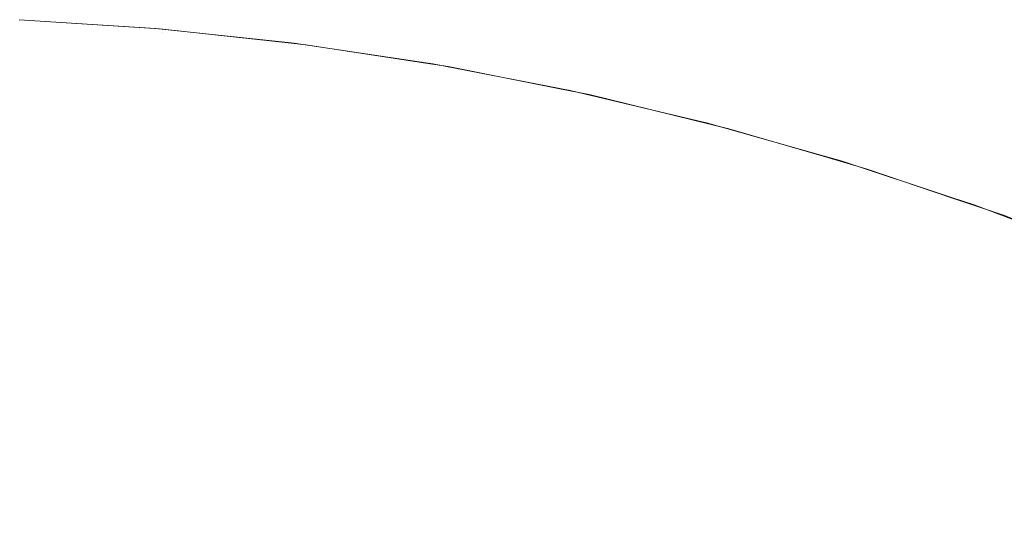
# Model space of a CAD drawing. Header units: centimetres. Extents: x -25.9 to 27.4, y -25.9 to -24.1.
# Tile 198 of 200: x 27.2758 to 27.3057, y -24.0759 to -24.0601. Entities that reach past the tile are written whole.
import ezdxf

# ---------------------------------------------------------------- set-up
doc = ezdxf.new("R2010")
doc.units = ezdxf.units.CM
doc.header["$LTSCALE"] = 2.54
doc.layers.add('Lucido design-1', color=7, linetype='Continuous')

# ---------------------------------------------------------------- blocks, each defined once
blk = doc.blocks.new('Gruppo-4-1')
at = {"color": 7, "linetype": 'Continuous', "lineweight": 9}
for points, invisible_edges in [([(27.275681, -24.060137, 708.323783), (27.279915, -24.060407, 708.323783), (27.279919, -24.06036, 708.320708), (27.275798, -24.060097, 708.320708)], 11), ([(27.280146, -24.060475, 707.716349), (27.275796, -24.06019, 707.716349), (27.275801, -24.060095, 707.720708), (27.279931, -24.060366, 707.720708)], 11), ([(27.279931, -24.060366, 707.720708), (27.275798, -24.060095, 707.720708), (27.275798, -24.060097, 708.320708), (27.279919, -24.06036, 708.320708)], 10), ([(27.275655, -24.060737, 708.332065), (27.279864, -24.061005, 708.332065), (27.279897, -24.06062, 708.327929), (27.275672, -24.060351, 708.327929)], 15), ([(27.275672, -24.060351, 708.327929), (27.279897, -24.06062, 708.327929), (27.279915, -24.060407, 708.323783), (27.275681, -24.060137, 708.323783)], 15), ([(27.275796, -24.06019, 707.716349), (27.280146, -24.060475, 707.716349), (27.280123, -24.06074, 707.712216), (27.275785, -24.060456, 707.712216)], 15), ([(27.279897, -24.06062, 708.327929), (27.284107, -24.061069, 708.327929), (27.284134, -24.060857, 708.323783), (27.279915, -24.060407, 708.323783)], 15), ([(27.279931, -24.060362, 708.320708), (27.279919, -24.06036, 708.320708), (27.279915, -24.060407, 708.323783)], 10), ([(27.284045, -24.0608, 708.320708), (27.279931, -24.060362, 708.320708), (27.279915, -24.060407, 708.323783), (27.284134, -24.060857, 708.323783)], 14), ([(27.279919, -24.06036, 708.320708), (27.279931, -24.060362, 708.320708), (27.279931, -24.060366, 707.720708)], 10), ([(27.279931, -24.060362, 708.320708), (27.284045, -24.0608, 708.320708), (27.284044, -24.060807, 707.720708), (27.280154, -24.060381, 707.720708)], 10), ([(27.280154, -24.060381, 707.720708), (27.279931, -24.060366, 707.720708), (27.279931, -24.060362, 708.320708)], 10), ([(27.279931, -24.060366, 707.720708), (27.280154, -24.060381, 707.720708), (27.280146, -24.060475, 707.716349)], 10), ([(27.284479, -24.06095, 707.716349), (27.280146, -24.060475, 707.716349), (27.280154, -24.060381, 707.720708), (27.284044, -24.060807, 707.720708)], 11), ([(27.275785, -24.060456, 707.712216), (27.280123, -24.06074, 707.712216), (27.280085, -24.061175, 707.708102), (27.275766, -24.060892, 707.708102)], 15), ([(27.279864, -24.061005, 708.332065), (27.284058, -24.061452, 708.332065), (27.284107, -24.061069, 708.327929), (27.279897, -24.06062, 708.327929)], 15), ([(27.280146, -24.060475, 707.716349), (27.284479, -24.06095, 707.716349), (27.284444, -24.061214, 707.712216), (27.280123, -24.06074, 707.712216)], 15), ([(27.275632, -24.061294, 708.336186), (27.279817, -24.061561, 708.336186), (27.279864, -24.061005, 708.332065), (27.275655, -24.060737, 708.332065)], 15), ([(27.275766, -24.060892, 707.708102), (27.280085, -24.061175, 707.708102), (27.280032, -24.061779, 707.704012), (27.275739, -24.061497, 707.704012)], 15), ([(27.279817, -24.061561, 708.336186), (27.283987, -24.062005, 708.336186), (27.284058, -24.061452, 708.332065), (27.279864, -24.061005, 708.332065)], 15), ([(27.280123, -24.06074, 707.712216), (27.284444, -24.061214, 707.712216), (27.284387, -24.061647, 707.708102), (27.280085, -24.061175, 707.708102)], 15), ([(27.284491, -24.060856, 707.720708), (27.284044, -24.060807, 707.720708), (27.284045, -24.0608, 708.320708), (27.28414, -24.06081, 708.320708)], 10), ([(27.284044, -24.060807, 707.720708), (27.284491, -24.060856, 707.720708), (27.284479, -24.06095, 707.716349)], 10), ([(27.284134, -24.060857, 708.323783), (27.28414, -24.06081, 708.320708), (27.284045, -24.0608, 708.320708)], 9), ([(27.284107, -24.061069, 708.327929), (27.288295, -24.061696, 708.327929), (27.288331, -24.061485, 708.323783), (27.284134, -24.060857, 708.323783)], 15), ([(27.288134, -24.061408, 708.320708), (27.28414, -24.06081, 708.320708), (27.284134, -24.060857, 708.323783), (27.288331, -24.061485, 708.323783)], 14), ([(27.28414, -24.06081, 708.320708), (27.288134, -24.061408, 708.320708), (27.288133, -24.061416, 707.720708), (27.284491, -24.060856, 707.720708)], 10), ([(27.284479, -24.06095, 707.716349), (27.288787, -24.061613, 707.716349), (27.288741, -24.061875, 707.712216), (27.284444, -24.061214, 707.712216)], 15), ([(27.288787, -24.061613, 707.716349), (27.284479, -24.06095, 707.716349), (27.284491, -24.060856, 707.720708), (27.288133, -24.061416, 707.720708)], 11), ([(27.275601, -24.062023, 708.340283), (27.279755, -24.062288, 708.340283), (27.279817, -24.061561, 708.336186), (27.275632, -24.061294, 708.336186)], 15), ([(27.280085, -24.061175, 707.708102), (27.284387, -24.061647, 707.708102), (27.284308, -24.062247, 707.704012), (27.280032, -24.061779, 707.704012)], 15), ([(27.284058, -24.061452, 708.332065), (27.288229, -24.062076, 708.332065), (27.288295, -24.061696, 708.327929), (27.284107, -24.061069, 708.327929)], 15), ([(27.284444, -24.061214, 707.712216), (27.288741, -24.061875, 707.712216), (27.288665, -24.062305, 707.708102), (27.284387, -24.061647, 707.708102)], 15), ([(27.275739, -24.061497, 707.704012), (27.280032, -24.061779, 707.704012), (27.279964, -24.062549, 707.699955), (27.275706, -24.06227, 707.699955)], 15), ([(27.279755, -24.062288, 708.340283), (27.283895, -24.062729, 708.340283), (27.283987, -24.062005, 708.336186), (27.279817, -24.061561, 708.336186)], 15), ([(27.283987, -24.062005, 708.336186), (27.288135, -24.062626, 708.336186), (27.288229, -24.062076, 708.332065), (27.284058, -24.061452, 708.332065)], 15), ([(27.288803, -24.061519, 707.720708), (27.288133, -24.061416, 707.720708), (27.288134, -24.061408, 708.320708), (27.288339, -24.061438, 708.320708)], 10), ([(27.288133, -24.061416, 707.720708), (27.288803, -24.061519, 707.720708), (27.288787, -24.061613, 707.716349)], 10), ([(27.288331, -24.061485, 708.323783), (27.288339, -24.061438, 708.320708), (27.288134, -24.061408, 708.320708)], 9), ([(27.288295, -24.061696, 708.327929), (27.292452, -24.0625, 708.327929), (27.292497, -24.062291, 708.323783), (27.288331, -24.061485, 708.323783)], 15), ([(27.292191, -24.062183, 708.320708), (27.288339, -24.061438, 708.320708), (27.288331, -24.061485, 708.323783), (27.292497, -24.062291, 708.323783)], 14), ([(27.288339, -24.061438, 708.320708), (27.292191, -24.062183, 708.320708), (27.292189, -24.062193, 707.720708), (27.288803, -24.061519, 707.720708)], 10), ([(27.293062, -24.062463, 707.716349), (27.288787, -24.061613, 707.716349), (27.288803, -24.061519, 707.720708), (27.292189, -24.062193, 707.720708)], 11), ([(27.280032, -24.061779, 707.704012), (27.284308, -24.062247, 707.704012), (27.284207, -24.063014, 707.699955), (27.279964, -24.062549, 707.699955)], 15), ([(27.284387, -24.061647, 707.708102), (27.288665, -24.062305, 707.708102), (27.28856, -24.062902, 707.704012), (27.284308, -24.062247, 707.704012)], 15), ([(27.288229, -24.062076, 708.332065), (27.29237, -24.062877, 708.332065), (27.292452, -24.0625, 708.327929), (27.288295, -24.061696, 708.327929)], 15), ([(27.288741, -24.061875, 707.712216), (27.293004, -24.062723, 707.712216), (27.29291, -24.063149, 707.708102), (27.288665, -24.062305, 707.708102)], 15), ([(27.288787, -24.061613, 707.716349), (27.293062, -24.062463, 707.716349), (27.293004, -24.062723, 707.712216), (27.288741, -24.061875, 707.712216)], 15), ([(27.275562, -24.062922, 708.34435), (27.279679, -24.063185, 708.34435), (27.279755, -24.062288, 708.340283), (27.275601, -24.062023, 708.340283)], 15), ([(27.283895, -24.062729, 708.340283), (27.288012, -24.063345, 708.340283), (27.288135, -24.062626, 708.336186), (27.283987, -24.062005, 708.336186)], 15), ([(27.288135, -24.062626, 708.336186), (27.292253, -24.063422, 708.336186), (27.29237, -24.062877, 708.332065), (27.288229, -24.062076, 708.332065)], 15), ([(27.293083, -24.06237, 707.720708), (27.292189, -24.062193, 707.720708), (27.292191, -24.062183, 708.320708), (27.292507, -24.062244, 708.320708)], 10), ([(27.292189, -24.062193, 707.720708), (27.293083, -24.06237, 707.720708), (27.293062, -24.062463, 707.716349)], 10), ([(27.292497, -24.062291, 708.323783), (27.292507, -24.062244, 708.320708), (27.292191, -24.062183, 708.320708)], 9), ([(27.275706, -24.06227, 707.699955), (27.279964, -24.062549, 707.699955), (27.279883, -24.063485, 707.695937), (27.275665, -24.063209, 707.695937)], 15), ([(27.279679, -24.063185, 708.34435), (27.28378, -24.063622, 708.34435), (27.283895, -24.062729, 708.340283), (27.279755, -24.062288, 708.340283)], 15), ([(27.284308, -24.062247, 707.704012), (27.28856, -24.062902, 707.704012), (27.288425, -24.063663, 707.699955), (27.284207, -24.063014, 707.699955)], 15), ([(27.288665, -24.062305, 707.708102), (27.29291, -24.063149, 707.708102), (27.292779, -24.063741, 707.704012), (27.28856, -24.062902, 707.704012)], 15), ([(27.29237, -24.062877, 708.332065), (27.296473, -24.063853, 708.332065), (27.296571, -24.063479, 708.327929), (27.292452, -24.0625, 708.327929)], 15), ([(27.292452, -24.0625, 708.327929), (27.296571, -24.063479, 708.327929), (27.296624, -24.063272, 708.323783), (27.292497, -24.062291, 708.323783)], 15), ([(27.296208, -24.063125, 708.320708), (27.292507, -24.062244, 708.320708), (27.292497, -24.062291, 708.323783), (27.296624, -24.063272, 708.323783)], 14), ([(27.293083, -24.06237, 707.720708), (27.292507, -24.062244, 708.320708), (27.296208, -24.063125, 708.320708)], 9), ([(27.293062, -24.062463, 707.716349), (27.297296, -24.063499, 707.716349), (27.297227, -24.063756, 707.712216), (27.293004, -24.062723, 707.712216)], 15), ([(27.297296, -24.063499, 707.716349), (27.293062, -24.062463, 707.716349), (27.293083, -24.06237, 707.720708), (27.296206, -24.063135, 707.720708)], 11), ([(27.296208, -24.063125, 708.320708), (27.296206, -24.063135, 707.720708), (27.293083, -24.06237, 707.720708)], 9), ([(27.279964, -24.062549, 707.699955), (27.284207, -24.063014, 707.699955), (27.284084, -24.063946, 707.695937), (27.279883, -24.063485, 707.695937)], 15), ([(27.28378, -24.063622, 708.34435), (27.28786, -24.064233, 708.34435), (27.288012, -24.063345, 708.340283), (27.283895, -24.062729, 708.340283)], 15), ([(27.288012, -24.063345, 708.340283), (27.292099, -24.064136, 708.340283), (27.292253, -24.063422, 708.336186), (27.288135, -24.062626, 708.336186)], 15), ([(27.293004, -24.062723, 707.712216), (27.297227, -24.063756, 707.712216), (27.297114, -24.064178, 707.708102), (27.29291, -24.063149, 707.708102)], 15), ([(27.275517, -24.063991, 708.34838), (27.279588, -24.064251, 708.34838), (27.279679, -24.063185, 708.34435), (27.275562, -24.062922, 708.34435)], 15), ([(27.284207, -24.063014, 707.699955), (27.288425, -24.063663, 707.699955), (27.288262, -24.064589, 707.695937), (27.284084, -24.063946, 707.695937)], 15), ([(27.28856, -24.062902, 707.704012), (27.292779, -24.063741, 707.704012), (27.292611, -24.064496, 707.699955), (27.288425, -24.063663, 707.699955)], 15), ([(27.292253, -24.063422, 708.336186), (27.296333, -24.064393, 708.336186), (27.296473, -24.063853, 708.332065), (27.29237, -24.062877, 708.332065)], 15), ([(27.275665, -24.063209, 707.695937), (27.279883, -24.063485, 707.695937), (27.279786, -24.064585, 707.691964), (27.275616, -24.064311, 707.691964)], 15), ([(27.279588, -24.064251, 708.34838), (27.283644, -24.064683, 708.34838), (27.28378, -24.063622, 708.34435), (27.279679, -24.063185, 708.34435)], 15), ([(27.28786, -24.064233, 708.34435), (27.291909, -24.065016, 708.34435), (27.292099, -24.064136, 708.340283), (27.288012, -24.063345, 708.340283)], 15), ([(27.29291, -24.063149, 707.708102), (27.297114, -24.064178, 707.708102), (27.296957, -24.064763, 707.704012), (27.292779, -24.063741, 707.704012)], 15), ([(27.29732, -24.063407, 707.720708), (27.296206, -24.063135, 707.720708), (27.296208, -24.063125, 708.320708), (27.296636, -24.063227, 708.320708)], 10), ([(27.296206, -24.063135, 707.720708), (27.29732, -24.063407, 707.720708), (27.297296, -24.063499, 707.716349)], 10), ([(27.296624, -24.063272, 708.323783), (27.296636, -24.063227, 708.320708), (27.296208, -24.063125, 708.320708)], 9), ([(27.296571, -24.063479, 708.327929), (27.300644, -24.064633, 708.327929), (27.300707, -24.064429, 708.323783), (27.296624, -24.063272, 708.323783)], 15), ([(27.30018, -24.06423, 708.320708), (27.296636, -24.063227, 708.320708), (27.296624, -24.063272, 708.323783), (27.300707, -24.064429, 708.323783)], 14), ([(27.29732, -24.063407, 707.720708), (27.296636, -24.063227, 708.320708), (27.30018, -24.06423, 708.320708)], 9), ([(27.279883, -24.063485, 707.695937), (27.284084, -24.063946, 707.695937), (27.28394, -24.06504, 707.691964), (27.279786, -24.064585, 707.691964)], 15), ([(27.283644, -24.064683, 708.34838), (27.287679, -24.065287, 708.34838), (27.28786, -24.064233, 708.34435), (27.28378, -24.063622, 708.34435)], 15), ([(27.288425, -24.063663, 707.699955), (27.292611, -24.064496, 707.699955), (27.292408, -24.065413, 707.695937), (27.288262, -24.064589, 707.695937)], 15), ([(27.292099, -24.064136, 708.340283), (27.296149, -24.065099, 708.340283), (27.296333, -24.064393, 708.336186), (27.292253, -24.063422, 708.336186)], 15), ([(27.296473, -24.063853, 708.332065), (27.300531, -24.065002, 708.332065), (27.300644, -24.064633, 708.327929), (27.296571, -24.063479, 708.327929)], 15), ([(27.297296, -24.063499, 707.716349), (27.301481, -24.064719, 707.716349), (27.301401, -24.064973, 707.712216), (27.297227, -24.063756, 707.712216)], 15), ([(27.301481, -24.064719, 707.716349), (27.297296, -24.063499, 707.716349), (27.29732, -24.063407, 707.720708), (27.300177, -24.06424, 707.720708)], 11), ([(27.30018, -24.06423, 708.320708), (27.300177, -24.06424, 707.720708), (27.29732, -24.063407, 707.720708)], 9), ([(27.275464, -24.065228, 708.352365), (27.279483, -24.065485, 708.352365), (27.279588, -24.064251, 708.34838), (27.275517, -24.063991, 708.34838)], 15), ([(27.284084, -24.063946, 707.695937), (27.288262, -24.064589, 707.695937), (27.288071, -24.065675, 707.691964), (27.28394, -24.06504, 707.691964)], 15), ([(27.292779, -24.063741, 707.704012), (27.296957, -24.064763, 707.704012), (27.296757, -24.06551, 707.699955), (27.292611, -24.064496, 707.699955)], 15), ([(27.296333, -24.064393, 708.336186), (27.300368, -24.065536, 708.336186), (27.300531, -24.065002, 708.332065), (27.296473, -24.063853, 708.332065)], 15), ([(27.297227, -24.063756, 707.712216), (27.301401, -24.064973, 707.712216), (27.301269, -24.065389, 707.708102), (27.297114, -24.064178, 707.708102)], 15), ([(27.279483, -24.065485, 708.352365), (27.283487, -24.065911, 708.352365), (27.283644, -24.064683, 708.34838), (27.279588, -24.064251, 708.34838)], 15), ([(27.287679, -24.065287, 708.34838), (27.291684, -24.066062, 708.34838), (27.291909, -24.065016, 708.34435), (27.28786, -24.064233, 708.34435)], 15), ([(27.291909, -24.065016, 708.34435), (27.295922, -24.06597, 708.34435), (27.296149, -24.065099, 708.340283), (27.292099, -24.064136, 708.340283)], 15), ([(27.297114, -24.064178, 707.708102), (27.301269, -24.065389, 707.708102), (27.301087, -24.065967, 707.704012), (27.296957, -24.064763, 707.704012)], 15), ([(27.301509, -24.064628, 707.720708), (27.300177, -24.06424, 707.720708), (27.30018, -24.06423, 708.320708), (27.300721, -24.064383, 708.320708)], 10), ([(27.300177, -24.06424, 707.720708), (27.301509, -24.064628, 707.720708), (27.301481, -24.064719, 707.716349)], 10), ([(27.300707, -24.064429, 708.323783), (27.300721, -24.064383, 708.320708), (27.30018, -24.06423, 708.320708)], 9), ([(27.275616, -24.064311, 707.691964), (27.279786, -24.064585, 707.691964), (27.279676, -24.065845, 707.688043), (27.275561, -24.065575, 707.688043)], 15), ([(27.279786, -24.064585, 707.691964), (27.28394, -24.06504, 707.691964), (27.283775, -24.066294, 707.688043), (27.279676, -24.065845, 707.688043)], 15), ([(27.288262, -24.064589, 707.695937), (27.292408, -24.065413, 707.695937), (27.292169, -24.066491, 707.691964), (27.288071, -24.065675, 707.691964)], 15), ([(27.292611, -24.064496, 707.699955), (27.296757, -24.06551, 707.699955), (27.296514, -24.066418, 707.695937), (27.292408, -24.065413, 707.695937)], 15), ([(27.296149, -24.065099, 708.340283), (27.300154, -24.066233, 708.340283), (27.300368, -24.065536, 708.336186), (27.296333, -24.064393, 708.336186)], 15), ([(27.300644, -24.064633, 708.327929), (27.304666, -24.065958, 708.327929), (27.304737, -24.065757, 708.323783), (27.300707, -24.064429, 708.323783)], 15), ([(27.3041, -24.065497, 708.320708), (27.300721, -24.064383, 708.320708), (27.300707, -24.064429, 708.323783), (27.304737, -24.065757, 708.323783)], 14), ([(27.301509, -24.064628, 707.720708), (27.300721, -24.064383, 708.320708), (27.3041, -24.065497, 708.320708)], 9), ([(27.283487, -24.065911, 708.352365), (27.287469, -24.066507, 708.352365), (27.287679, -24.065287, 708.34838), (27.283644, -24.064683, 708.34838)], 15), ([(27.296957, -24.064763, 707.704012), (27.301087, -24.065967, 707.704012), (27.300854, -24.066705, 707.699955), (27.296757, -24.06551, 707.699955)], 15), ([(27.300531, -24.065002, 708.332065), (27.304537, -24.066322, 708.332065), (27.304666, -24.065958, 708.327929), (27.300644, -24.064633, 708.327929)], 15), ([(27.301481, -24.064719, 707.716349), (27.305608, -24.06612, 707.716349), (27.305517, -24.06637, 707.712216), (27.301401, -24.064973, 707.712216)], 15), ([(27.305608, -24.06612, 707.716349), (27.301481, -24.064719, 707.716349), (27.301509, -24.064628, 707.720708), (27.304097, -24.065507, 707.720708)], 11), ([(27.3041, -24.065497, 708.320708), (27.304097, -24.065507, 707.720708), (27.301509, -24.064628, 707.720708)], 9), ([(27.28394, -24.06504, 707.691964), (27.288071, -24.065675, 707.691964), (27.287851, -24.066921, 707.688043), (27.283775, -24.066294, 707.688043)], 15), ([(27.291684, -24.066062, 708.34838), (27.295652, -24.067006, 708.34838), (27.295922, -24.06597, 708.34435), (27.291909, -24.065016, 708.34435)], 15), ([(27.295922, -24.06597, 708.34435), (27.299891, -24.067094, 708.34435), (27.300154, -24.066233, 708.340283), (27.296149, -24.065099, 708.340283)], 15), ([(27.300368, -24.065536, 708.336186), (27.304351, -24.066848, 708.336186), (27.304537, -24.066322, 708.332065), (27.300531, -24.065002, 708.332065)], 15), ([(27.301401, -24.064973, 707.712216), (27.305517, -24.06637, 707.712216), (27.305368, -24.06678, 707.708102), (27.301269, -24.065389, 707.708102)], 15), ([(27.275405, -24.066632, 708.356299), (27.279364, -24.066884, 708.356299), (27.279483, -24.065485, 708.352365), (27.275464, -24.065228, 708.352365)], 15), ([(27.279364, -24.066884, 708.356299), (27.283309, -24.067305, 708.356299), (27.283487, -24.065911, 708.352365), (27.279483, -24.065485, 708.352365)], 15), ([(27.287469, -24.066507, 708.352365), (27.291423, -24.067272, 708.352365), (27.291684, -24.066062, 708.34838), (27.287679, -24.065287, 708.34838)], 15), ([(27.292408, -24.065413, 707.695937), (27.296514, -24.066418, 707.695937), (27.296228, -24.067484, 707.691964), (27.292169, -24.066491, 707.691964)], 15), ([(27.301269, -24.065389, 707.708102), (27.305368, -24.06678, 707.708102), (27.305161, -24.06735, 707.704012), (27.301087, -24.065967, 707.704012)], 15), ([(27.275561, -24.065575, 707.688043), (27.279676, -24.065845, 707.688043), (27.279552, -24.067264, 707.684181), (27.275499, -24.066998, 707.684181)], 15), ([(27.288071, -24.065675, 707.691964), (27.292169, -24.066491, 707.691964), (27.291895, -24.067726, 707.688043), (27.287851, -24.066921, 707.688043)], 15), ([(27.296757, -24.06551, 707.699955), (27.300854, -24.066705, 707.699955), (27.300572, -24.067601, 707.695937), (27.296514, -24.066418, 707.695937)], 15), ([(27.300154, -24.066233, 708.340283), (27.304108, -24.067536, 708.340283), (27.304351, -24.066848, 708.336186), (27.300368, -24.065536, 708.336186)], 15), ([(27.305641, -24.066031, 707.720708), (27.304097, -24.065507, 707.720708), (27.3041, -24.065497, 708.320708), (27.304753, -24.065712, 708.320708)], 10), ([(27.304097, -24.065507, 707.720708), (27.305641, -24.066031, 707.720708), (27.305608, -24.06612, 707.716349)], 10), ([(27.304737, -24.065757, 708.323783), (27.304753, -24.065712, 708.320708), (27.3041, -24.065497, 708.320708)], 9), ([(27.304666, -24.065958, 708.327929), (27.308627, -24.067453, 708.327929), (27.308707, -24.067255, 708.323783), (27.304737, -24.065757, 708.323783)], 15), ([(27.307961, -24.066923, 708.320708), (27.304753, -24.065712, 708.320708), (27.304737, -24.065757, 708.323783), (27.308707, -24.067255, 708.323783)], 14), ([(27.305641, -24.066031, 707.720708), (27.304753, -24.065712, 708.320708), (27.307961, -24.066923, 708.320708)], 9), ([(27.279676, -24.065845, 707.688043), (27.283775, -24.066294, 707.688043), (27.283589, -24.067706, 707.684181), (27.279552, -24.067264, 707.684181)], 15), ([(27.283309, -24.067305, 708.356299), (27.287232, -24.067892, 708.356299), (27.287469, -24.066507, 708.352365), (27.283487, -24.065911, 708.352365)], 15), ([(27.291423, -24.067272, 708.352365), (27.29534, -24.068204, 708.352365), (27.295652, -24.067006, 708.34838), (27.291684, -24.066062, 708.34838)], 15), ([(27.295652, -24.067006, 708.34838), (27.299577, -24.068117, 708.34838), (27.299891, -24.067094, 708.34435), (27.295922, -24.06597, 708.34435)], 15), ([(27.301087, -24.065967, 707.704012), (27.305161, -24.06735, 707.704012), (27.304896, -24.068077, 707.699955), (27.300854, -24.066705, 707.699955)], 15), ([(27.304537, -24.066322, 708.332065), (27.308483, -24.067811, 708.332065), (27.308627, -24.067453, 708.327929), (27.304666, -24.065958, 708.327929)], 15), ([(27.309671, -24.0677, 707.716349), (27.305608, -24.06612, 707.716349), (27.305641, -24.066031, 707.720708), (27.307957, -24.066932, 707.720708)], 11), ([(27.307961, -24.066923, 708.320708), (27.307957, -24.066932, 707.720708), (27.305641, -24.066031, 707.720708)], 9), ([(27.283775, -24.066294, 707.688043), (27.287851, -24.066921, 707.688043), (27.287604, -24.068324, 707.684181), (27.283589, -24.067706, 707.684181)], 15), ([(27.299891, -24.067094, 708.34435), (27.303808, -24.068385, 708.34435), (27.304108, -24.067536, 708.340283), (27.300154, -24.066233, 708.340283)], 15), ([(27.304351, -24.066848, 708.336186), (27.308275, -24.068329, 708.336186), (27.308483, -24.067811, 708.332065), (27.304537, -24.066322, 708.332065)], 15), ([(27.305517, -24.06637, 707.712216), (27.309569, -24.067946, 707.712216), (27.309402, -24.068349, 707.708102), (27.305368, -24.06678, 707.708102)], 15), ([(27.305608, -24.06612, 707.716349), (27.309671, -24.0677, 707.716349), (27.309569, -24.067946, 707.712216), (27.305517, -24.06637, 707.712216)], 15), ([(27.275338, -24.0682, 708.360173), (27.279231, -24.068448, 708.360173), (27.279364, -24.066884, 708.356299), (27.275405, -24.066632, 708.356299)], 15), ([(27.287232, -24.067892, 708.356299), (27.291127, -24.068645, 708.356299), (27.291423, -24.067272, 708.352365), (27.287469, -24.066507, 708.352365)], 15), ([(27.292169, -24.066491, 707.691964), (27.296228, -24.067484, 707.691964), (27.295901, -24.068706, 707.688043), (27.291895, -24.067726, 707.688043)], 15), ([(27.296514, -24.066418, 707.695937), (27.300572, -24.067601, 707.695937), (27.30024, -24.068653, 707.691964), (27.296228, -24.067484, 707.691964)], 15), ([(27.279231, -24.068448, 708.360173), (27.283109, -24.068861, 708.360173), (27.283309, -24.067305, 708.356299), (27.279364, -24.066884, 708.356299)], 15), ([(27.287851, -24.066921, 707.688043), (27.291895, -24.067726, 707.688043), (27.291587, -24.069116, 707.684181), (27.287604, -24.068324, 707.684181)], 15), ([(27.300854, -24.066705, 707.699955), (27.304896, -24.068077, 707.699955), (27.304575, -24.06896, 707.695937), (27.300572, -24.067601, 707.695937)], 15), ([(27.304108, -24.067536, 708.340283), (27.308003, -24.069006, 708.340283), (27.308275, -24.068329, 708.336186), (27.304351, -24.066848, 708.336186)], 15), ([(27.305368, -24.06678, 707.708102), (27.309402, -24.068349, 707.708102), (27.30917, -24.068909, 707.704012), (27.305161, -24.06735, 707.704012)], 15), ([(27.275499, -24.066998, 707.684181), (27.279552, -24.067264, 707.684181), (27.279414, -24.068839, 707.680385), (27.27543, -24.068578, 707.680385)], 15), ([(27.279552, -24.067264, 707.684181), (27.283589, -24.067706, 707.684181), (27.283383, -24.069273, 707.680385), (27.279414, -24.068839, 707.680385)], 15), ([(27.291127, -24.068645, 708.356299), (27.294987, -24.069563, 708.356299), (27.29534, -24.068204, 708.352365), (27.291423, -24.067272, 708.352365)], 15), ([(27.29534, -24.068204, 708.352365), (27.299215, -24.069301, 708.352365), (27.299577, -24.068117, 708.34838), (27.295652, -24.067006, 708.34838)], 15), ([(27.299577, -24.068117, 708.34838), (27.303452, -24.069394, 708.34838), (27.303808, -24.068385, 708.34435), (27.299891, -24.067094, 708.34435)], 15), ([(27.283109, -24.068861, 708.360173), (27.286967, -24.069439, 708.360173), (27.287232, -24.067892, 708.356299), (27.283309, -24.067305, 708.356299)], 15), ([(27.296228, -24.067484, 707.691964), (27.30024, -24.068653, 707.691964), (27.29986, -24.06986, 707.688043), (27.295901, -24.068706, 707.688043)], 15), ([(27.303808, -24.068385, 708.34435), (27.307667, -24.069842, 708.34435), (27.308003, -24.069006, 708.340283), (27.304108, -24.067536, 708.340283)], 15), ([(27.305161, -24.06735, 707.704012), (27.30917, -24.068909, 707.704012), (27.308874, -24.069624, 707.699955), (27.304896, -24.068077, 707.699955)], 15), ([(27.283589, -24.067706, 707.684181), (27.287604, -24.068324, 707.684181), (27.287329, -24.069881, 707.680385), (27.283383, -24.069273, 707.680385)], 15), ([(27.291895, -24.067726, 707.688043), (27.295901, -24.068706, 707.688043), (27.295532, -24.070082, 707.684181), (27.291587, -24.069116, 707.684181)], 15), ([(27.300572, -24.067601, 707.695937), (27.304575, -24.06896, 707.695937), (27.304197, -24.069997, 707.691964), (27.30024, -24.068653, 707.691964)], 15), ([(27.286967, -24.069439, 708.360173), (27.290796, -24.070179, 708.360173), (27.291127, -24.068645, 708.356299), (27.287232, -24.067892, 708.356299)], 15), ([(27.299215, -24.069301, 708.352365), (27.303039, -24.070561, 708.352365), (27.303452, -24.069394, 708.34838), (27.299577, -24.068117, 708.34838)], 15), ([(27.304896, -24.068077, 707.699955), (27.308874, -24.069624, 707.699955), (27.308514, -24.070492, 707.695937), (27.304575, -24.06896, 707.695937)], 15), ([(27.275265, -24.06993, 708.363983), (27.279084, -24.070173, 708.363983), (27.279231, -24.068448, 708.360173), (27.275338, -24.0682, 708.360173)], 15), ([(27.279084, -24.070173, 708.363983), (27.282889, -24.070579, 708.363983), (27.283109, -24.068861, 708.360173), (27.279231, -24.068448, 708.360173)], 15), ([(27.287604, -24.068324, 707.684181), (27.291587, -24.069116, 707.684181), (27.291245, -24.07066, 707.680385), (27.287329, -24.069881, 707.680385)], 15), ([(27.294987, -24.069563, 708.356299), (27.298804, -24.070644, 708.356299), (27.299215, -24.069301, 708.352365), (27.29534, -24.068204, 708.352365)], 15), ([(27.303452, -24.069394, 708.34838), (27.307268, -24.070834, 708.34838), (27.307667, -24.069842, 708.34435), (27.303808, -24.068385, 708.34435)], 15), ([(27.27543, -24.068578, 707.680385), (27.279414, -24.068839, 707.680385), (27.279263, -24.070566, 707.676659), (27.275355, -24.07031, 707.676659)], 15), ([(27.290796, -24.070179, 708.360173), (27.294591, -24.071082, 708.360173), (27.294987, -24.069563, 708.356299), (27.291127, -24.068645, 708.356299)], 15), ([(27.295901, -24.068706, 707.688043), (27.29986, -24.06986, 707.688043), (27.299431, -24.071218, 707.684181), (27.295532, -24.070082, 707.684181)], 15), ([(27.30024, -24.068653, 707.691964), (27.304197, -24.069997, 707.691964), (27.303764, -24.071185, 707.688043), (27.29986, -24.06986, 707.688043)], 15), ([(27.279414, -24.068839, 707.680385), (27.283383, -24.069273, 707.680385), (27.283157, -24.070992, 707.676659), (27.279263, -24.070566, 707.676659)], 15), ([(27.282889, -24.070579, 708.363983), (27.286674, -24.071145, 708.363983), (27.286967, -24.069439, 708.360173), (27.283109, -24.068861, 708.360173)], 15), ([(27.304575, -24.06896, 707.695937), (27.308514, -24.070492, 707.695937), (27.308092, -24.071511, 707.691964), (27.304197, -24.069997, 707.691964)], 15), ([(27.283383, -24.069273, 707.680385), (27.287329, -24.069881, 707.680385), (27.287028, -24.071588, 707.676659), (27.283157, -24.070992, 707.676659)], 15), ([(27.291587, -24.069116, 707.684181), (27.295532, -24.070082, 707.684181), (27.295123, -24.071609, 707.680385), (27.291245, -24.07066, 707.680385)], 15), ([(27.298804, -24.070644, 708.356299), (27.302571, -24.071886, 708.356299), (27.303039, -24.070561, 708.352365), (27.299215, -24.069301, 708.352365)], 15), ([(27.286674, -24.071145, 708.363983), (27.290432, -24.071872, 708.363983), (27.290796, -24.070179, 708.360173), (27.286967, -24.069439, 708.360173)], 15), ([(27.294591, -24.071082, 708.360173), (27.298344, -24.072144, 708.360173), (27.298804, -24.070644, 708.356299), (27.294987, -24.069563, 708.356299)], 15), ([(27.303039, -24.070561, 708.352365), (27.306807, -24.071983, 708.352365), (27.307268, -24.070834, 708.34838), (27.303452, -24.069394, 708.34838)], 15), ([(27.275184, -24.071819, 708.36772), (27.278924, -24.072057, 708.36772), (27.279084, -24.070173, 708.363983), (27.275265, -24.06993, 708.363983)], 15), ([(27.287329, -24.069881, 707.680385), (27.291245, -24.07066, 707.680385), (27.29087, -24.072352, 707.676659), (27.287028, -24.071588, 707.676659)], 15), ([(27.29986, -24.06986, 707.688043), (27.303764, -24.071185, 707.688043), (27.303277, -24.072524, 707.684181), (27.299431, -24.071218, 707.684181)], 15), ([(27.278924, -24.072057, 708.36772), (27.282649, -24.072454, 708.36772), (27.282889, -24.070579, 708.363983), (27.279084, -24.070173, 708.363983)], 15), ([(27.290432, -24.071872, 708.363983), (27.294155, -24.072757, 708.363983), (27.294591, -24.071082, 708.360173), (27.290796, -24.070179, 708.360173)], 15), ([(27.295532, -24.070082, 707.684181), (27.299431, -24.071218, 707.684181), (27.298956, -24.072726, 707.680385), (27.295123, -24.071609, 707.680385)], 15), ([(27.304197, -24.069997, 707.691964), (27.308092, -24.071511, 707.691964), (27.307608, -24.07268, 707.688043), (27.303764, -24.071185, 707.688043)], 15), ([(27.275355, -24.07031, 707.676659), (27.279263, -24.070566, 707.676659), (27.279099, -24.072442, 707.673012), (27.275272, -24.072192, 707.673012)], 15), ([(27.279263, -24.070566, 707.676659), (27.283157, -24.070992, 707.676659), (27.282911, -24.07286, 707.673012), (27.279099, -24.072442, 707.673012)], 15), ([(27.302571, -24.071886, 708.356299), (27.306283, -24.073287, 708.356299), (27.306807, -24.071983, 708.352365), (27.303039, -24.070561, 708.352365)], 15), ([(27.282649, -24.072454, 708.36772), (27.286355, -24.073009, 708.36772), (27.286674, -24.071145, 708.363983), (27.282889, -24.070579, 708.363983)], 15), ([(27.291245, -24.07066, 707.680385), (27.295123, -24.071609, 707.680385), (27.294674, -24.073283, 707.676659), (27.29087, -24.072352, 707.676659)], 15), ([(27.298344, -24.072144, 708.360173), (27.302049, -24.073365, 708.360173), (27.302571, -24.071886, 708.356299), (27.298804, -24.070644, 708.356299)], 15), ([(27.283157, -24.070992, 707.676659), (27.287028, -24.071588, 707.676659), (27.286701, -24.073443, 707.673012), (27.282911, -24.07286, 707.673012)], 15), ([(27.286355, -24.073009, 708.36772), (27.290033, -24.07372, 708.36772), (27.290432, -24.071872, 708.363983), (27.286674, -24.071145, 708.363983)], 15), ([(27.294155, -24.072757, 708.363983), (27.297837, -24.0738, 708.363983), (27.298344, -24.072144, 708.360173), (27.294591, -24.071082, 708.360173)], 15), ([(27.299431, -24.071218, 707.684181), (27.303277, -24.072524, 707.684181), (27.302737, -24.074009, 707.680385), (27.298956, -24.072726, 707.680385)], 15), ([(27.303764, -24.071185, 707.688043), (27.307608, -24.07268, 707.688043), (27.307063, -24.073996, 707.684181), (27.303277, -24.072524, 707.684181)], 15), ([(27.287028, -24.071588, 707.676659), (27.29087, -24.072352, 707.676659), (27.290462, -24.074191, 707.673012), (27.286701, -24.073443, 707.673012)], 15), ([(27.295123, -24.071609, 707.680385), (27.298956, -24.072726, 707.680385), (27.298435, -24.074379, 707.676659), (27.294674, -24.073283, 707.676659)], 15), ([(27.275098, -24.073865, 708.371378), (27.27875, -24.074098, 708.371378), (27.278924, -24.072057, 708.36772), (27.275184, -24.071819, 708.36772)], 15), ([(27.27875, -24.074098, 708.371378), (27.282389, -24.074486, 708.371378), (27.282649, -24.072454, 708.36772), (27.278924, -24.072057, 708.36772)], 15), ([(27.290033, -24.07372, 708.36772), (27.293678, -24.074587, 708.36772), (27.294155, -24.072757, 708.363983), (27.290432, -24.071872, 708.363983)], 15), ([(27.302049, -24.073365, 708.360173), (27.305698, -24.074743, 708.360173), (27.306283, -24.073287, 708.356299), (27.302571, -24.071886, 708.356299)], 15), ([(27.275272, -24.072192, 707.673012), (27.279099, -24.072442, 707.673012), (27.278922, -24.074465, 707.669447), (27.275184, -24.07422, 707.669447)], 15), ([(27.29087, -24.072352, 707.676659), (27.294674, -24.073283, 707.676659), (27.294187, -24.075103, 707.673012), (27.290462, -24.074191, 707.673012)], 15), ([(27.297837, -24.0738, 708.363983), (27.301472, -24.074998, 708.363983), (27.302049, -24.073365, 708.360173), (27.298344, -24.072144, 708.360173)], 15), ([(27.279099, -24.072442, 707.673012), (27.282911, -24.07286, 707.673012), (27.282646, -24.074872, 707.669447), (27.278922, -24.074465, 707.669447)], 15), ([(27.282389, -24.074486, 708.371378), (27.286009, -24.075028, 708.371378), (27.286355, -24.073009, 708.36772), (27.282649, -24.072454, 708.36772)], 15), ([(27.303277, -24.072524, 707.684181), (27.307063, -24.073996, 707.684181), (27.306458, -24.075456, 707.680385), (27.302737, -24.074009, 707.680385)], 15), ([(27.282911, -24.07286, 707.673012), (27.286701, -24.073443, 707.673012), (27.286348, -24.075442, 707.669447), (27.282646, -24.074872, 707.669447)], 15), ([(27.293678, -24.074587, 708.36772), (27.297283, -24.075608, 708.36772), (27.297837, -24.0738, 708.363983), (27.294155, -24.072757, 708.363983)], 15), ([(27.298956, -24.072726, 707.680385), (27.302737, -24.074009, 707.680385), (27.302144, -24.075638, 707.676659), (27.298435, -24.074379, 707.676659)], 15), ([(27.286009, -24.075028, 708.371378), (27.289602, -24.075723, 708.371378), (27.290033, -24.07372, 708.36772), (27.286355, -24.073009, 708.36772)], 15), ([(27.286701, -24.073443, 707.673012), (27.290462, -24.074191, 707.673012), (27.290023, -24.076173, 707.669447), (27.286348, -24.075442, 707.669447)], 15), ([(27.294674, -24.073283, 707.676659), (27.298435, -24.074379, 707.676659), (27.297868, -24.076176, 707.673012), (27.294187, -24.075103, 707.673012)], 15), ([(27.301472, -24.074998, 708.363983), (27.305052, -24.076349, 708.363983), (27.305698, -24.074743, 708.360173), (27.302049, -24.073365, 708.360173)], 15), ([(27.289602, -24.075723, 708.371378), (27.293162, -24.076569, 708.371378), (27.293678, -24.074587, 708.36772), (27.290033, -24.07372, 708.36772)], 15), ([(27.297283, -24.075608, 708.36772), (27.300842, -24.076781, 708.36772), (27.301472, -24.074998, 708.363983), (27.297837, -24.0738, 708.363983)], 15), ([(27.275004, -24.076065, 708.37495), (27.278563, -24.076292, 708.37495), (27.27875, -24.074098, 708.371378), (27.275098, -24.073865, 708.371378)], 15), ([(27.278563, -24.076292, 708.37495), (27.282109, -24.07667, 708.37495), (27.282389, -24.074486, 708.371378), (27.27875, -24.074098, 708.371378)], 15), ([(27.302737, -24.074009, 707.680385), (27.306458, -24.075456, 707.680385), (27.305794, -24.077058, 707.676659), (27.302144, -24.075638, 707.676659)], 15), ([(27.275184, -24.07422, 707.669447), (27.278922, -24.074465, 707.669447), (27.278733, -24.076629, 707.665973), (27.275089, -24.07639, 707.665973)], 15), ([(27.290462, -24.074191, 707.673012), (27.294187, -24.075103, 707.673012), (27.293661, -24.077064, 707.669447), (27.290023, -24.076173, 707.669447)], 15), ([(27.298435, -24.074379, 707.676659), (27.302144, -24.075638, 707.676659), (27.301499, -24.077408, 707.673012), (27.297868, -24.076176, 707.673012)], 15), ([(27.278922, -24.074465, 707.669447), (27.282646, -24.074872, 707.669447), (27.282362, -24.077026, 707.665973), (27.278733, -24.076629, 707.665973)], 15), ([(27.282109, -24.07667, 708.37495), (27.285636, -24.077198, 708.37495), (27.286009, -24.075028, 708.371378), (27.282389, -24.074486, 708.371378)], 15), ([(27.293162, -24.076569, 708.371378), (27.296684, -24.077566, 708.371378), (27.297283, -24.075608, 708.36772), (27.293678, -24.074587, 708.36772)], 15), ([(27.305052, -24.076349, 708.363983), (27.308572, -24.077851, 708.363983), (27.309285, -24.076273, 708.360173), (27.305698, -24.074743, 708.360173)], 15), ([(27.282646, -24.074872, 707.669447), (27.286348, -24.075442, 707.669447), (27.285971, -24.077582, 707.665973), (27.282362, -24.077026, 707.665973)], 15), ([(27.285636, -24.077198, 708.37495), (27.289138, -24.077875, 708.37495), (27.289602, -24.075723, 708.371378), (27.286009, -24.075028, 708.371378)], 15), ([(27.300842, -24.076781, 708.36772), (27.304347, -24.078104, 708.36772), (27.305052, -24.076349, 708.363983), (27.301472, -24.074998, 708.363983)], 15), ([(27.294187, -24.075103, 707.673012), (27.297868, -24.076176, 707.673012), (27.297258, -24.078112, 707.669447), (27.293661, -24.077064, 707.669447)], 15), ([(27.286348, -24.075442, 707.669447), (27.290023, -24.076173, 707.669447), (27.289552, -24.078294, 707.665973), (27.285971, -24.077582, 707.665973)], 15), ([(27.296684, -24.077566, 708.371378), (27.300159, -24.078712, 708.371378), (27.300842, -24.076781, 708.36772), (27.297283, -24.075608, 708.36772)], 15), ([(27.302144, -24.075638, 707.676659), (27.305794, -24.077058, 707.676659), (27.305073, -24.078798, 707.673012), (27.301499, -24.077408, 707.673012)], 15), ([(27.289138, -24.077875, 708.37495), (27.292607, -24.0787, 708.37495), (27.293162, -24.076569, 708.371378), (27.289602, -24.075723, 708.371378)], 15)]:
    blk.add_3dface(points, dxfattribs=dict(at, invisible_edges=invisible_edges))

msp = doc.modelspace()

# ---------------------------------------------------------------- block references
at = {"layer": 'Lucido design-1', "color": 7}
msp.add_blockref('Gruppo-4-1', (0, 0), dxfattribs=at)

doc.saveas('drawing.dxf')
